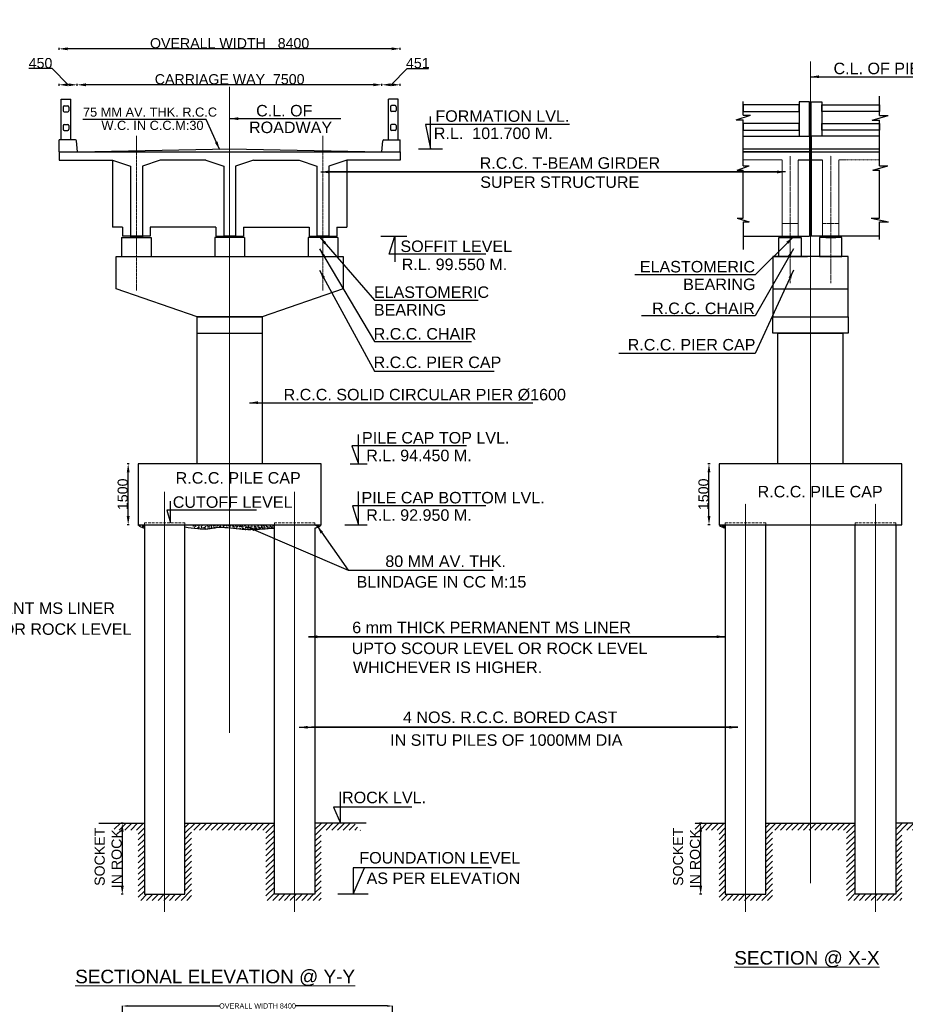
# Model space of a CAD drawing. Header units: inches. Extents: x 4599583 to 15517275, y 2817812 to 28133222513.
# Tile 23 of 95: x 4667640 to 4754836, y 28132892537 to 28132989521. Entities that reach past the tile are written whole.
import ezdxf

# ---------------------------------------------------------------- set-up
doc = ezdxf.new("R2010")
doc.units = ezdxf.units.IN
doc.header["$MEASUREMENT"] = 0
doc.linetypes.add('CENTER', pattern=[2, 1.25, -0.25, 0.25, -0.25])
doc.linetypes.add('HIDDEN', pattern=[0.375, 0.25, -0.125])
for name, color, linetype, lineweight in [('BSTR', 62, 'Continuous', 13), ('CEN', 3, 'CENTER', 13), ('GL', 5, 'Continuous', 30), ('PITCH', 8, 'Continuous', 5), ('STEEL', 12, 'Continuous', 35), ('STR', 7, 'Continuous', 25), ('SYM', 8, 'Continuous', 5), ('TITLE', 10, 'Continuous', 15)]:
    doc.layers.add(name, color=color, linetype=linetype, lineweight=lineweight)
for name, color, linetype in [('CENTER', 3, 'CENTER'), ('CHNGE', 31, 'Continuous'), ('text', 7, 'Continuous')]:
    doc.layers.add(name, color=color, linetype=linetype)
doc.styles.add('L', font='arial.ttf')
doc.styles.add('ROMANS', font='arial.ttf')
doc.styles.get("Standard").update_dxf_attribs({"font": 'arial.ttf'})
doc.dimstyles.new('bASANT jAIN  NMM', dxfattribs={"dimscale": 0.507, "dimtxt": 500, "dimasz": 1000, "dimexe": 50, "dimexo": 25, "dimgap": 0.09, "dimtad": 0, "dimtih": 1, "dimtoh": 1, "dimdec": 0, "dimzin": 0, "dimdsep": 46, "dimtxsty": 'Standard', "dimcen": 0.09, "dimclrd": 256, "dimclre": 256, "dimadec": 0, "dimazin": 0, "dimtfac": 1, "dimtdec": 0, "dimtix": 1, "dimtofl": 0, "dimtmove": 0, "dimatfit": 0, "dimfxl": 300, "dimtolj": 1, "dimtzin": 0, "dimlwd": -1, "dimlwe": -1, "dimarcsym": 0})
doc.dimstyles.new('ROMANS', dxfattribs={"dimtxt": 1000, "dimasz": 850, "dimexe": 100, "dimexo": 100, "dimgap": 25, "dimtad": 1, "dimdec": 0, "dimzin": 9, "dimdsep": 46, "dimtxsty": 'ROMANS', "dimcen": 325, "dimclrd": 4, "dimclre": 4, "dimclrt": 6, "dimadec": 0, "dimazin": 0, "dimtfac": 1, "dimtdec": 0, "dimtmove": 0, "dimatfit": 3, "dimfxl": 1, "dimtolj": 1, "dimtzin": 9, "dimarcsym": 0})
pattern_1 = [(50, (7330603.28, 28133227129.7), (430.351806, -37.650904), [44.99955, -494.99505]), (355, (7330603.28, 28133227129.7), (-83.24997, 451.31077), [35.99964, -395.99604]), (100.4514, (7330639.14, 28133227126.57), (347.10216, 413.65959), [38.24373, -420.68106]), (46.1842, (7330603.3, 28133227249.7), (640.33823, -99.31042), [67.49932, -742.49257]), (96.6356, (7330656.64, 28133227241.4), (560.79202, 584.46488), [57.3656, -631.02149]), (351.1842, (7330603.3, 28133227249.7), (560.79156, 584.46532), [53.99946, -593.99406]), (21, (7330663.28, 28133227219.7), (358.14065, -241.56892), [44.99955, -494.99505]), (326, (7330663.28, 28133227219.7), (145.98774, 435.085676), [35.99964, -395.99604]), (71.4514, (7330693.1, 28133227199.57), (504.128536, 193.51636), [38.24373, -420.68106]), (37.5, (7330603.28, 28133227129.7), (7.29584, 199.734315), [0, -391.196088, 0, -401.99598, 0, -397.496025]), (7.5, (7330603.28, 28133227129.7), (157.840144, 236.64466), [0, -229.197708, 0, -382.196178, 0, -151.498485]), (327.5, (7330469.48, 28133227129.7), (320.290259, -13.532788), [0, -149.9985, 0, -467.99532, 0, -620.99379]), (317.5, (7330409.48, 28133227129.7), (349.908202, 60.06239), [0, -194.99805, 0, -310.796892, 0, -440.99559])]
pattern_2 = [(45, (4300091.38, 28132597404.9), (-282.83988, 282.83988), [])]
pattern_3 = [(45, (4357276.5, 28132597404.9), (-282.83988, 282.83988), [])]

# ---------------------------------------------------------------- blocks, each defined once
blk = doc.blocks.new('*D74')
at = {"layer": 'Defpoints', "color": 0, "transparency": 16777216}
for p in [(4673310.35418, 28132983108.17753), (4673310.35418, 28132981517.18328), (4703310.05418, 28132982231.17613)]:
    blk.add_point(p, dxfattribs=at)
at = {"layer": 'STR', "color": 4, "lineweight": -2, "transparency": 16777216}
for p, q in [((4673310.35418, 28132983008.17752), (4673310.35418, 28132983208.17752)), ((4702460.05418, 28132983108.17753), (4674160.35418, 28132983108.17753)), ((4703310.05418, 28132983008.17752), (4703310.05418, 28132983208.17752))]:
    blk.add_line(p, q, dxfattribs=at)
at = {"layer": 'STR', "color": 4, "transparency": 16777216}
for points in [[(4674160.35418, 28132983249.84419), (4674160.35418, 28132982966.51085), (4673310.35418, 28132983108.17753)], [(4702460.05418, 28132983249.84419), (4702460.05418, 28132982966.51085), (4703310.05418, 28132983108.17753)]]:
    blk.add_solid(points, dxfattribs=at)
at = {"layer": 'STR', "color": 6, "transparency": 16777216, "insert": (4688310.20418, 28132983650.23073), "char_height": 1000, "attachment_point": 5, "style": 'ROMANS'}
blk.add_mtext('\\A1;CARRIAGE WAY  7500', dxfattribs=at)
blk = doc.blocks.new('*D75')
at = {"layer": 'Defpoints', "color": 0, "transparency": 16777216}
for p in [(4671510.37218, 28132986652.80478), (4671510.37218, 28132983566.3729), (4705110.03618, 28132983566.3729)]:
    blk.add_point(p, dxfattribs=at)
at = {"layer": 'STR', "color": 4, "lineweight": -2, "transparency": 16777216}
for p, q in [((4671510.37218, 28132986552.80478), (4671510.37218, 28132986752.80478)), ((4704260.03618, 28132986652.80478), (4672360.37218, 28132986652.80478)), ((4705110.03618, 28132986552.80478), (4705110.03618, 28132986752.80478))]:
    blk.add_line(p, q, dxfattribs=at)
at = {"layer": 'STR', "color": 4, "transparency": 16777216}
for points in [[(4672360.37218, 28132986794.47145), (4672360.37218, 28132986511.13811), (4671510.37218, 28132986652.80478)], [(4704260.03618, 28132986794.47145), (4704260.03618, 28132986511.13811), (4705110.03618, 28132986652.80478)]]:
    blk.add_solid(points, dxfattribs=at)
at = {"layer": 'STR', "color": 6, "transparency": 16777216, "insert": (4688310.20418, 28132987195.19906), "char_height": 1000, "attachment_point": 5, "style": 'ROMANS'}
blk.add_mtext('\\A1;OVERALL WIDTH   8400', dxfattribs=at)
blk = doc.blocks.new('*D76')
at = {"layer": 'Defpoints', "color": 0, "transparency": 16777216}
for p in [(4678323, 28132945772), (4679313, 28132945772), (4679313, 28132939772)]:
    blk.add_point(p, dxfattribs=at)
at = {"layer": 'STR', "color": 4, "lineweight": -2, "transparency": 16777216}
for p, q in [((4678423, 28132945772), (4678223, 28132945772)), ((4678323, 28132940622), (4678323, 28132944922)), ((4678423, 28132939772), (4678223, 28132939772))]:
    blk.add_line(p, q, dxfattribs=at)
at = {"layer": 'STR', "color": 4, "transparency": 16777216}
for points in [[(4678181, 28132944922), (4678465, 28132944922), (4678323, 28132945772)], [(4678181, 28132940622), (4678465, 28132940622), (4678323, 28132939772)]]:
    blk.add_solid(points, dxfattribs=at)
at = {"layer": 'STR', "color": 6, "transparency": 16777216, "insert": (4677787, 28132942772), "char_height": 1000, "attachment_point": 5, "rotation": 90, "style": 'ROMANS'}
blk.add_mtext('\\A1;1500', dxfattribs=at)
blk = doc.blocks.new('*D78')
at = {"layer": 'Defpoints', "color": 0, "transparency": 16777216}
for p in [(4671510, 28132983108), (4671510, 28132981621), (4673310, 28132981517)]:
    blk.add_point(p, dxfattribs=at)
at = {"layer": 'STR', "color": 4, "lineweight": -2, "transparency": 16777216}
for p, q in [((4670840, 28132984702), (4668544, 28132984702)), ((4672410, 28132983108), (4670840, 28132984702)), ((4671510, 28132983008), (4671510, 28132983208)), ((4672460, 28132983108), (4672360, 28132983108)), ((4673310, 28132983008), (4673310, 28132983208))]:
    blk.add_line(p, q, dxfattribs=at)
at = {"layer": 'STR', "color": 4, "transparency": 16777216}
for points in [[(4672360, 28132983250), (4672360, 28132982967), (4671510, 28132983108)], [(4672460, 28132983250), (4672460, 28132982967), (4673310, 28132983108)]]:
    blk.add_solid(points, dxfattribs=at)
at = {"layer": 'STR', "color": 6, "transparency": 16777216, "insert": (4669692, 28132985238), "char_height": 1000, "attachment_point": 5, "style": 'ROMANS'}
blk.add_mtext('\\A1;450', dxfattribs=at)
blk = doc.blocks.new('*D79')
at = {"layer": 'Defpoints', "color": 0, "transparency": 16777216}
for p in [(4705115, 28132983108), (4703310, 28132982231), (4705115, 28132982118)]:
    blk.add_point(p, dxfattribs=at)
at = {"layer": 'STR', "color": 4, "lineweight": -2, "transparency": 16777216}
for p, q in [((4704213, 28132983108), (4705785, 28132984702)), ((4705785, 28132984702), (4707892, 28132984702)), ((4703310, 28132983008), (4703310, 28132983208)), ((4704160, 28132983108), (4704265, 28132983108)), ((4705115, 28132983008), (4705115, 28132983208))]:
    blk.add_line(p, q, dxfattribs=at)
at = {"layer": 'STR', "color": 4, "transparency": 16777216}
for points in [[(4704160, 28132983250), (4704160, 28132982967), (4703310, 28132983108)], [(4704265, 28132983250), (4704265, 28132982967), (4705115, 28132983108)]]:
    blk.add_solid(points, dxfattribs=at)
at = {"layer": 'STR', "color": 6, "transparency": 16777216, "insert": (4706838, 28132985238), "char_height": 1000, "attachment_point": 5, "style": 'ROMANS'}
blk.add_mtext('\\A1;451', dxfattribs=at)
blk = doc.blocks.new('*D80')
at = {"layer": 'Defpoints', "color": 0, "transparency": 16777216}
for p in [(4735508, 28132945772), (4736498, 28132945772), (4736498, 28132939772)]:
    blk.add_point(p, dxfattribs=at)
at = {"layer": 'STR', "color": 4, "lineweight": -2, "transparency": 16777216}
for p, q in [((4735608, 28132945772), (4735408, 28132945772)), ((4735508, 28132940622), (4735508, 28132944922)), ((4735608, 28132939772), (4735408, 28132939772))]:
    blk.add_line(p, q, dxfattribs=at)
at = {"layer": 'STR', "color": 4, "transparency": 16777216}
for points in [[(4735366, 28132944922), (4735650, 28132944922), (4735508, 28132945772)], [(4735366, 28132940622), (4735650, 28132940622), (4735508, 28132939772)]]:
    blk.add_solid(points, dxfattribs=at)
at = {"layer": 'STR', "color": 6, "transparency": 16777216, "insert": (4734972, 28132942772), "char_height": 1000, "attachment_point": 5, "rotation": 90, "style": 'ROMANS'}
blk.add_mtext('\\A1;1500', dxfattribs=at)
blk = doc.blocks.new('*D83')
at = {"layer": 'Defpoints', "color": 0, "transparency": 16777216}
for p in [(4679913, 28132910377), (4677739, 28132903377), (4679913, 28132903377)]:
    blk.add_point(p, dxfattribs=at)
at = {"layer": 'STR', "color": 4, "lineweight": -2, "transparency": 16777216}
for p, q in [((4677839, 28132910377), (4677639, 28132910377)), ((4677739, 28132909527), (4677739, 28132904227)), ((4677839, 28132903377), (4677639, 28132903377))]:
    blk.add_line(p, q, dxfattribs=at)
at = {"layer": 'STR', "color": 4, "transparency": 16777216}
for points in [[(4677597, 28132909527), (4677881, 28132909527), (4677739, 28132910377)], [(4677597, 28132904227), (4677881, 28132904227), (4677739, 28132903377)]]:
    blk.add_solid(points, dxfattribs=at)
at = {"layer": 'STR', "color": 6, "transparency": 16777216, "insert": (4676354, 28132906877), "char_height": 1000, "attachment_point": 5, "rotation": 90, "style": 'ROMANS'}
blk.add_mtext('\\A1; SOCKET \\PIN ROCK', dxfattribs=at)
blk = doc.blocks.new('*D84')
at = {"layer": 'Defpoints', "color": 0, "transparency": 16777216}
for p in [(4737098, 28132910377), (4734688, 28132903377), (4737098, 28132903377)]:
    blk.add_point(p, dxfattribs=at)
at = {"layer": 'STR', "color": 4, "lineweight": -2, "transparency": 16777216}
for p, q in [((4734788, 28132910377), (4734588, 28132910377)), ((4734688, 28132909527), (4734688, 28132904227)), ((4734788, 28132903377), (4734588, 28132903377))]:
    blk.add_line(p, q, dxfattribs=at)
at = {"layer": 'STR', "color": 4, "transparency": 16777216}
for points in [[(4734546, 28132909527), (4734830, 28132909527), (4734688, 28132910377)], [(4734546, 28132904227), (4734830, 28132904227), (4734688, 28132903377)]]:
    blk.add_solid(points, dxfattribs=at)
at = {"layer": 'STR', "color": 6, "transparency": 16777216, "insert": (4733303, 28132906877), "char_height": 1000, "attachment_point": 5, "rotation": 90, "style": 'ROMANS'}
blk.add_mtext('\\A1; SOCKET \\PIN ROCK', dxfattribs=at)
blk = doc.blocks.new('*D197')
at = {"ltscale": 10, "transparency": 16777216}
for p, q in [((4677748, 28132891348), (4677748, 28132892398)), ((4678255, 28132892372), (4687309, 28132892372)), ((4703853, 28132892372), (4694799, 28132892372)), ((4704360, 28132891688), (4704360, 28132892398))]:
    blk.add_line(p, q, dxfattribs=at)
for points in [[(4678255, 28132892457), (4678255, 28132892288), (4677748, 28132892372)], [(4703853, 28132892457), (4703853, 28132892288), (4704360, 28132892372)]]:
    blk.add_solid(points, dxfattribs=at)
at = {"layer": 'Defpoints', "color": 0, "ltscale": 10, "transparency": 16777216}
for p in [(4704360, 28132892372), (4677748, 28132891335), (4704360, 28132891675)]:
    blk.add_point(p, dxfattribs=at)
at = {"color": 0, "ltscale": 10, "transparency": 16777216, "insert": (4691054, 28132892372), "char_height": 253.5, "attachment_point": 5}
blk.add_mtext('\\A1;{\\H2x;OVERALL WIDTH 8400}', dxfattribs=at)

msp = doc.modelspace()

# ---------------------------------------------------------------- hatches: boundary and pattern name
h = msp.add_hatch(color=256)
h.paths.add_polyline_path([(4679131.388, 28132968211.638), (4678545.348, 28132968211.638), (4678545.348, 28132968059.267), (4679131.388, 28132968059.267)])
h.paths.add_polyline_path([(4679717.429, 28132968211.638), (4679131.388, 28132968211.638), (4679131.388, 28132968059.267), (4679717.429, 28132968059.267)])
h = msp.add_hatch(color=256)
h.paths.add_polyline_path([(4688898.733, 28132968211.638), (4688312.692, 28132968211.638), (4688312.692, 28132968059.267), (4688898.733, 28132968059.267)])
h.paths.add_polyline_path([(4688312.692, 28132968211.638), (4687726.651, 28132968211.638), (4687726.651, 28132968059.267), (4688312.692, 28132968059.267)])
h = msp.add_hatch(color=256)
h.paths.add_polyline_path([(4698080.036, 28132968211.638), (4697493.995, 28132968211.638), (4697493.995, 28132968059.267), (4698080.036, 28132968059.267)])
h.paths.add_polyline_path([(4697493.995, 28132968211.638), (4696907.955, 28132968211.638), (4696907.955, 28132968059.267), (4697493.995, 28132968059.267)])
at = {"layer": 'PITCH'}
h = msp.add_hatch(dxfattribs=at)
h.set_pattern_fill('ANGLE', color=256, scale=399.996, style=0)
h.set_pattern_definition([(360, (4234245.49, 28131955573.96), (8e-14, 109.9989), [79.9992, -29.9997]), (90, (4234245.49, 28131955573.96), (-109.9989, 9e-14), [79.9992, -29.9997])])
h.paths.add_polyline_path([(4742997.856, 28132968211.638), (4743997.846, 28132968211.638), (4743997.846, 28132968055.639), (4742997.856, 28132968055.639)])
h = msp.add_hatch(dxfattribs=at)
h.set_pattern_fill('ANGLE', color=256, scale=399.996, style=0)
h.set_pattern_definition([(180, (5256750.18, 28131955573.96), (8e-14, 109.9989), [79.9992, -29.9997]), (90, (5256750.18, 28131955573.96), (109.9989, -7e-14), [79.9992, -29.9997])])
h.paths.add_polyline_path([(4747997.806, 28132968211.638), (4746997.816, 28132968211.638), (4746997.816, 28132968055.639), (4747997.806, 28132968055.639)])
at = {"layer": 'STEEL', "lineweight": 25}
h = msp.add_hatch(dxfattribs=at)
h.set_pattern_fill('AR-CONC', color=256, scale=59.9994, style=0)
h.set_pattern_definition(pattern_1)
h.paths.add_polyline_path([(4679912.776, 28132939771.922), (4679312.782, 28132939771.922, 0.197566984), (4679912.776, 28132939451.925)])
h = msp.add_hatch(dxfattribs=at)
h.set_pattern_fill('AR-CONC', color=256, scale=59.9994, style=0)
h.set_pattern_definition(pattern_1)
edge = h.paths.add_edge_path()
edge.add_line((4688312.692, 28132939771.922), (4684712.728, 28132939771.922))
edge.add_line((4684712.728, 28132939771.922), (4684712.728, 28132939557.769))
edge.add_spline(control_points=[(4684712.728, 28132939557.769), (4684863.039, 28132939499.924), (4685328.774, 28132939321.049), (4686121.478, 28132939323.68), (4687152, 28132939563.811), (4687866.628, 28132939525.605), (4688312.692, 28132939478.46)], knot_values=[0.674050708, 0.674050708, 0.674050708, 0.674050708, 120.996110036, 373.42191176, 577.886559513, 911.963916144, 911.963916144, 911.963916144, 911.963916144], degree=3, periodic=0)
edge.add_line((4688312.692, 28132939478.46), (4688312.692, 28132939771.922))
edge = h.paths.add_edge_path()
edge.add_spline(control_points=[(4688312.692, 28132939478.46), (4688629.458, 28132939444.981), (4689703.211, 28132939292.091), (4690919.274, 28132939217.166), (4691782.042, 28132939421.058), (4692216.404, 28132939413.699)], knot_values=[911.963916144, 911.963916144, 911.963916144, 911.963916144, 1149.204394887, 1712.636086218, 1813.149954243, 1813.149954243, 1813.149954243, 1813.149954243], degree=3, periodic=0)
edge.add_line((4692712.648, 28132939451.925), (4692712.648, 28132939771.922))
edge.add_line((4692712.648, 28132939771.922), (4688312.692, 28132939771.922))
edge.add_line((4688312.692, 28132939771.922), (4688312.692, 28132939478.46))
h = msp.add_hatch(dxfattribs=at)
h.set_pattern_fill('AR-CONC', color=256, scale=59.9994, style=0)
h.set_pattern_definition(pattern_1)
h.paths.add_polyline_path([(4696712.608, 28132939771.922), (4697312.602, 28132939771.922, -0.197566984), (4696712.608, 28132939451.925)])
h = msp.add_hatch(dxfattribs=at)
h.set_pattern_fill('AR-CONC', color=256, scale=59.9994, style=0)
h.set_pattern_definition([(50, (4358476.5, 28132598970.6), (430.3518, -37.6509), [44.99955, -494.99505]), (355, (4358476.5, 28132598970.6), (-83.24997, 451.31077), [35.99964, -395.99604]), (100.4514, (4358512.37, 28132598967.5), (347.10216, 413.6596), [38.24373, -420.68106]), (46.1842, (4358476.5, 28132599090.6), (640.3382, -99.3104), [67.4993, -742.4926]), (96.6356, (4358529.87, 28132599082.34), (560.792, 584.4649), [57.3656, -631.0215]), (351.1842, (4358476.5, 28132599090.6), (560.7916, 584.4653), [53.9995, -593.9941]), (21, (4358536.5, 28132599060.6), (358.14065, -241.56892), [44.99955, -494.99505]), (326, (4358536.5, 28132599060.6), (145.98774, 435.08568), [35.99964, -395.99604]), (71.4514, (4358566.35, 28132599040.5), (504.12854, 193.51636), [38.24373, -420.68106]), (37.5, (4358476.5, 28132598970.62), (7.29584, 199.734315), [0, -391.19609, 0, -401.99598, 0, -397.49602]), (7.5, (4358476.5, 28132598970.62), (157.84014, 236.64466), [0, -229.19771, 0, -382.19618, 0, -151.49848]), (327.5, (4358342.7, 28132598970.62), (320.29026, -13.53279), [0, -149.9985, 0, -467.99532, 0, -620.99379]), (317.5, (4358282.7, 28132598970.62), (349.9082, 60.06239), [0, -194.99805, 0, -310.7969, 0, -440.99559])])
h.paths.add_polyline_path([(4737097.915, 28132939771.922), (4736497.921, 28132939771.922, 0.197566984), (4737097.915, 28132939451.925)])
at = {"layer": 'SYM'}
h = msp.add_hatch(dxfattribs=at)
h.set_pattern_fill('ANSI31', color=256, scale=3199.968, style=0)
h.set_pattern_definition(pattern_2)
h.paths.add_polyline_path([(4679912.776, 28132903377.286), (4679912.776, 28132910377.216), (4676946.249, 28132910377.216), (4676946.249, 28132909700.569), (4679312.782, 28132909700.569), (4679312.782, 28132902777.292), (4682312.752, 28132902777.292), (4682312.752, 28132903377.286)])
h.paths.add_polyline_path([(4697312.602, 28132902777.292), (4697312.602, 28132909700.569), (4701401.458, 28132909700.569), (4701401.458, 28132909377.226), (4700586.746, 28132910377.216), (4696712.608, 28132910377.216), (4696712.608, 28132903377.286), (4694312.632, 28132903377.286), (4694312.632, 28132902777.292)])
h = msp.add_hatch(dxfattribs=at)
h.set_pattern_fill('ANSI31', color=256, scale=3199.968, style=0)
h.set_pattern_definition(pattern_2)
h.paths.add_polyline_path([(4683912.736, 28132910377.216), (4683912.736, 28132903377.286), (4682312.752, 28132903377.286), (4682312.752, 28132902777.292), (4684571.876, 28132902777.292), (4684571.876, 28132909700.569), (4691874.632, 28132909700.569), (4691874.632, 28132902777.292), (4694312.632, 28132902777.292), (4694312.632, 28132903377.286), (4692712.648, 28132903377.286), (4692712.648, 28132910377.216)])
h = msp.add_hatch(dxfattribs=at)
h.set_pattern_fill('ANSI31', color=256, scale=3199.968, style=0)
h.set_pattern_definition(pattern_3)
h.paths.add_polyline_path([(4737097.915, 28132903377.286), (4737097.915, 28132910377.216), (4734131.388, 28132910377.216), (4734131.388, 28132909700.569), (4736497.921, 28132909700.569), (4736497.921, 28132902777.292), (4739497.891, 28132902777.292), (4739497.891, 28132903377.286)])
h.paths.add_polyline_path([(4754497.741, 28132902777.292), (4754497.741, 28132909700.569), (4758586.598, 28132909700.569), (4758586.598, 28132909377.226), (4757771.885, 28132910377.216), (4753897.747, 28132910377.216), (4753897.747, 28132903377.286), (4751497.771, 28132903377.286), (4751497.771, 28132902777.292)])
h = msp.add_hatch(dxfattribs=at)
h.set_pattern_fill('ANSI31', color=256, scale=3199.968, style=0)
h.set_pattern_definition(pattern_3)
h.paths.add_polyline_path([(4741097.875, 28132910377.216), (4741097.875, 28132903377.286), (4739497.891, 28132903377.286), (4739497.891, 28132902777.292), (4741757.015, 28132902777.292), (4741757.015, 28132909700.569), (4749059.771, 28132909700.569), (4749059.771, 28132902777.292), (4751497.771, 28132902777.292), (4751497.771, 28132903377.286), (4749897.787, 28132903377.286), (4749897.787, 28132910377.216)])

# ---------------------------------------------------------------- linework, layer by layer
for p, q in [((4752302.187, 28132980070.214), (4752302.187, 28132981987.651)), ((4738864.822, 28132980103.918), (4738864.822, 28132981451.962)), ((4738186.584, 28132979673.298), (4739603.856, 28132980103.918)), ((4738186.584, 28132979673.298), (4738864.822, 28132979673.298)), ((4738864.822, 28132980103.918), (4739603.856, 28132980103.918)), ((4738864.822, 28132975130.603), (4738864.822, 28132979673.298)), ((4751589.012, 28132979639.594), (4753136.916, 28132980070.214)), ((4751589.012, 28132979639.594), (4752302.187, 28132979639.594)), ((4752302.187, 28132980070.214), (4753136.916, 28132980070.214)), ((4752302.187, 28132975130.603), (4752302.187, 28132979639.594)), ((4673315.33, 28132976518.554), (4673217.656, 28132977592.961)), ((4703310.054, 28132976518.554), (4703407.728, 28132977592.961)), ((4671512.86, 28132976518.554), (4705112.524, 28132976518.554)), ((4671512.86, 28132975678.557), (4676787.226, 28132975678.557)), ((4676787.226, 28132975678.557), (4678545.348, 28132975092.516)), ((4676787.226, 28132975678.557), (4676787.226, 28132969090.699)), ((4678545.348, 28132975092.516), (4678545.348, 28132968059.267)), ((4681475.551, 28132975678.557), (4679717.429, 28132975092.516)), ((4679717.429, 28132975092.516), (4679717.429, 28132968059.267)), ((4685968.529, 28132975678.557), (4681475.551, 28132975678.557)), ((4685968.529, 28132975678.557), (4687726.651, 28132975092.516)), ((4687726.651, 28132975092.516), (4687726.651, 28132968059.267)), ((4690656.854, 28132975678.557), (4688898.733, 28132975092.516)), ((4688898.733, 28132975092.516), (4688898.733, 28132968059.267)), ((4690656.854, 28132975678.557), (4695149.833, 28132975678.557)), ((4695149.833, 28132975678.557), (4696907.955, 28132975092.516)), ((4696907.955, 28132975092.516), (4696907.955, 28132968059.267)), ((4699838.158, 28132975678.557), (4698080.036, 28132975092.516)), ((4698080.036, 28132975092.516), (4698080.036, 28132968059.267)), ((4705112.524, 28132975678.557), (4699838.158, 28132975678.557)), ((4699838.158, 28132975678.557), (4699838.158, 28132969090.699)), ((4738277.441, 28132974699.982), (4739476.127, 28132975130.603)), ((4738864.822, 28132975130.603), (4739476.127, 28132975130.603)), ((4751637.229, 28132974699.982), (4753102.566, 28132975130.603)), ((4752302.187, 28132975130.603), (4753102.566, 28132975130.603)), ((4738277.441, 28132974699.982), (4738864.822, 28132974699.982)), ((4738864.822, 28132969981.596), (4738864.822, 28132974699.982)), ((4751637.229, 28132974699.982), (4752302.187, 28132974699.982)), ((4752302.187, 28132969981.596), (4752302.187, 28132974699.982)), ((4738296.006, 28132969981.596), (4739459.832, 28132969612.225)), ((4738296.006, 28132969981.596), (4738864.822, 28132969981.596)), ((4751479.691, 28132969981.596), (4752302.187, 28132969981.596)), ((4751479.691, 28132969981.596), (4753193.948, 28132969612.225)), ((4677763.96, 28132969090.699), (4676787.226, 28132969090.699)), ((4677763.96, 28132969090.699), (4677763.96, 28132968211.638)), ((4686945.264, 28132969090.699), (4680498.817, 28132969090.699)), ((4680498.817, 28132969090.699), (4680498.817, 28132968211.638)), ((4686945.264, 28132969090.699), (4686945.264, 28132968211.638)), ((4689680.12, 28132969090.699), (4696126.567, 28132969090.699)), ((4689680.12, 28132969090.699), (4689680.12, 28132968211.638)), ((4696126.567, 28132969090.699), (4696126.567, 28132968211.638)), ((4698861.424, 28132969090.699), (4698861.424, 28132968211.638)), ((4698861.424, 28132969090.699), (4699838.158, 28132969090.699)), ((4738864.822, 28132969612.225), (4739459.832, 28132969612.225)), ((4738864.822, 28132969612.225), (4738864.822, 28132966891.013)), ((4752302.187, 28132969612.225), (4753193.948, 28132969612.225)), ((4752302.187, 28132967872.089), (4752302.187, 28132969612.225)), ((4677666.287, 28132968059.267), (4677666.287, 28132966211.658)), ((4677666.287, 28132968059.267), (4680596.49, 28132968059.267)), ((4680498.817, 28132968211.638), (4677763.96, 28132968211.638)), ((4678545.348, 28132968211.638), (4678545.348, 28132968059.267)), ((4678545.348, 28132968211.638), (4679717.429, 28132968211.638)), ((4679717.429, 28132968211.638), (4679717.429, 28132968059.267)), ((4680596.49, 28132968059.267), (4680596.49, 28132966211.658)), ((4686847.59, 28132968059.267), (4686847.59, 28132966211.658)), ((4689777.793, 28132968059.267), (4686847.59, 28132968059.267)), ((4686945.264, 28132968211.638), (4689680.12, 28132968211.638)), ((4688898.733, 28132968211.638), (4687726.651, 28132968211.638)), ((4687726.651, 28132968211.638), (4687726.651, 28132968059.267)), ((4688898.733, 28132968211.638), (4688898.733, 28132968059.267)), ((4689777.793, 28132968059.267), (4689777.793, 28132966211.658)), ((4698959.097, 28132968059.267), (4696028.894, 28132968059.267)), ((4696028.894, 28132968059.267), (4696028.894, 28132966211.658)), ((4696126.567, 28132968211.638), (4698861.424, 28132968211.638)), ((4698080.036, 28132968211.638), (4696907.955, 28132968211.638)), ((4696907.955, 28132968211.638), (4696907.955, 28132968059.267)), ((4698080.036, 28132968211.638), (4698080.036, 28132968059.267)), ((4698959.097, 28132968059.267), (4698959.097, 28132966211.658)), ((4675423.264, 28132910377.216), (4679912.776, 28132910377.216)), ((4701401.458, 28132910377.216), (4696712.608, 28132910377.216)), ((4734131.388, 28132910377.216), (4737097.915, 28132910377.216)), ((4758586.598, 28132910377.216), (4753897.747, 28132910377.216))]:
    msp.add_line(p, q)
at = {"color": 7, "lineweight": 25, "ltscale": 0.5}
for p, q in [((4738864.822, 28132976811.574), (4745417.832, 28132976811.574)), ((4745577.83, 28132976811.574), (4752302.187, 28132976811.574)), ((4738864.822, 28132976511.577), (4745417.832, 28132976511.577)), ((4745417.832, 28132976511.577), (4738864.822, 28132976511.577)), ((4745577.83, 28132976511.577), (4752302.187, 28132976511.577)), ((4741797.868, 28132966211.658), (4745197.834, 28132966211.658)), ((4685112.724, 28132960241.541), (4691512.66, 28132960241.541)), ((4685512.72, 28132960241.541), (4691512.66, 28132960241.541)), ((4685112.724, 28132958641.557), (4691512.66, 28132958641.557))]:
    msp.add_line(p, q, dxfattribs=at)
for points in [[(4742397.862, 28132968055.639), (4744597.84, 28132968055.639), (4744597.84, 28132966211.658), (4742397.862, 28132966211.658)], [(4742997.856, 28132968211.638), (4743997.846, 28132968211.638), (4743997.846, 28132968055.639), (4742997.856, 28132968055.639)], [(4748597.8, 28132968055.639), (4746397.822, 28132968055.639), (4746397.822, 28132966211.658), (4748597.8, 28132966211.658)], [(4747997.806, 28132968211.638), (4746997.816, 28132968211.638), (4746997.816, 28132968055.639), (4747997.806, 28132968055.639)]]:
    msp.add_lwpolyline(points, close=True, dxfattribs=at)
for centre, start, end in [((4673119.983, 28132977592.961), 0, 90), ((4703505.401, 28132977592.961), 90, 180)]:
    msp.add_arc(centre, 97.673, start, end)
at = {"layer": 'BSTR', "linetype": 'HIDDEN', "ltscale": 1000}
for points in [[(4679912.776, 28132939971.92), (4683912.736, 28132939971.92), (4683912.736, 28132939771.922), (4679912.776, 28132939771.922)], [(4696712.608, 28132939971.92), (4692712.648, 28132939971.92), (4692712.648, 28132939771.922), (4696712.608, 28132939771.922)], [(4737097.915, 28132939971.92), (4741097.875, 28132939971.92), (4741097.875, 28132939771.922), (4737097.915, 28132939771.922)], [(4749897.787, 28132939971.92), (4753897.747, 28132939971.92), (4753897.747, 28132939771.922), (4749897.787, 28132939771.922)]]:
    msp.add_lwpolyline(points, close=True, dxfattribs=at)
at = {"layer": 'CEN', "ltscale": 40}
for p, q in [((4745497.831, 28132904463.07), (4745497.831, 28132985397.161)), ((4688312.692, 28132919261.677), (4688312.692, 28132982919.514)), ((4681912.756, 28132901657.469), (4681912.756, 28132943005.699)), ((4694712.628, 28132901657.469), (4694712.628, 28132943005.699)), ((4739097.895, 28132901657.469), (4739097.895, 28132941842.378)), ((4751897.767, 28132901657.469), (4751897.767, 28132941842.378))]:
    msp.add_line(p, q, dxfattribs=at)
at = {"layer": 'CEN', "ltscale": 90}
for p, q in [((4679131.388, 28132978087.346), (4679131.388, 28132962834.892)), ((4697493.995, 28132978087.346), (4697493.995, 28132962834.892))]:
    msp.add_line(p, q, dxfattribs=at)
at = {"layer": 'CEN', "ltscale": 150}
for p, q in [((4743497.851, 28132963585.181), (4743497.851, 28132976083.899)), ((4747497.811, 28132963585.181), (4747497.811, 28132976116.222))]:
    msp.add_line(p, q, dxfattribs=at)
at = {"layer": 'CHNGE'}
for p, q in [((4745417.832, 28132978048.362), (4745417.832, 28132968211.638)), ((4745577.83, 28132978048.362), (4745577.83, 28132968211.638)), ((4738864.822, 28132968211.638), (4745417.832, 28132968211.638)), ((4752302.187, 28132968211.638), (4745577.83, 28132968211.638)), ((4677666.287, 28132966211.658), (4698959.097, 28132966211.658)), ((4691512.66, 28132960241.541), (4691512.66, 28132958641.557))]:
    msp.add_line(p, q, dxfattribs=at)
at = {"layer": 'CHNGE', "color": 1}
msp.add_line((4691512.66, 28132958641.557), (4691512.66, 28132958641.557), dxfattribs=at)
at = {"layer": 'GL', "color": 0}
for p, q in [((4671708.207, 28132977690.635), (4671708.207, 28132981695.246)), ((4671708.207, 28132981695.246), (4672684.941, 28132981695.246)), ((4672684.941, 28132977690.635), (4672684.941, 28132981695.246)), ((4704917.177, 28132981695.246), (4703940.443, 28132981695.246)), ((4703940.443, 28132977690.635), (4703940.443, 28132981695.246)), ((4704917.177, 28132977690.635), (4704917.177, 28132981695.246)), ((4671903.554, 28132980907.347), (4671903.554, 28132980555.722)), ((4672020.762, 28132981024.555), (4672372.386, 28132981024.555)), ((4672489.594, 28132980907.347), (4672489.594, 28132980555.722)), ((4704135.789, 28132980940.621), (4704135.789, 28132980588.997)), ((4704604.622, 28132981057.829), (4704252.998, 28132981057.829)), ((4704721.83, 28132980940.621), (4704721.83, 28132980588.997)), ((4672020.762, 28132980438.514), (4672372.386, 28132980438.514)), ((4704604.622, 28132980471.788), (4704252.998, 28132980471.788)), ((4671903.554, 28132979087.365), (4671903.554, 28132978735.741)), ((4672020.762, 28132979204.573), (4672372.386, 28132979204.573)), ((4672020.762, 28132978618.533), (4672372.386, 28132978618.533)), ((4672489.594, 28132979087.365), (4672489.594, 28132978735.741)), ((4704135.789, 28132979087.365), (4704135.789, 28132978735.741)), ((4704604.622, 28132979204.573), (4704252.998, 28132979204.573)), ((4704604.622, 28132978618.533), (4704252.998, 28132978618.533)), ((4704721.83, 28132979087.365), (4704721.83, 28132978735.741)), ((4671512.86, 28132976518.554), (4671512.86, 28132977690.635)), ((4673119.988, 28132977690.635), (4671512.86, 28132977690.635)), ((4703505.401, 28132977690.635), (4705112.524, 28132977690.635)), ((4705112.524, 28132976518.554), (4705112.524, 28132977690.635)), ((4671512.86, 28132976518.554), (4671512.86, 28132975678.557)), ((4705112.524, 28132976518.554), (4705112.524, 28132975678.557))]:
    msp.add_line(p, q, dxfattribs=at)
msp.add_lwpolyline([(4673359.151, 28132976518.554), (4688312.692, 28132976811.574), (4703310.054, 28132976518.554)], dxfattribs=at)
for centre, start, end in [((4672020.762, 28132980907.347), 90, 180), ((4672020.762, 28132980555.722), 180, 270), ((4672372.386, 28132980907.347), 0, 90), ((4672372.386, 28132980555.722), 270, 0), ((4704252.998, 28132980940.621), 90, 180), ((4704252.998, 28132980588.997), 180, 270), ((4704604.622, 28132980940.621), 0, 90), ((4704604.622, 28132980588.997), 270, 0), ((4672020.762, 28132979087.365), 90, 180), ((4672020.762, 28132978735.741), 180, 270), ((4672372.386, 28132979087.365), 0, 90), ((4672372.386, 28132978735.741), 270, 0), ((4704252.998, 28132979087.365), 90, 180), ((4704252.998, 28132978735.741), 180, 270), ((4704604.622, 28132979087.365), 0, 90), ((4704604.622, 28132978735.741), 270, 0)]:
    msp.add_arc(centre, 117.208, start, end, dxfattribs=at)
at = {"layer": 'STEEL', "lineweight": 25}
for centre, start, end in [((4680001.896, 28132940341.518), 219.57589781, 264.2791652), ((4696623.488, 28132940341.518), 275.7208348, 320.42410219), ((4737187.035, 28132940341.518), 219.57589781, 264.2791652)]:
    msp.add_arc(centre, 894.045, start, end, dxfattribs=at)
msp.add_spline([(4683910.21, 28132939558.741), (4685168.526, 28132939403.259), (4686177.517, 28132939365.603), (4686985.004, 28132939495.387), (4689266.354, 28132939361.957), (4691520.056, 28132939365.262), (4692712.648, 28132939451.925)], degree=3, dxfattribs=at)
at = {"layer": 'STR'}
for p, q in [((4738856.822, 28132978048.362), (4745417.832, 28132978048.362)), ((4752302.187, 28132978048.362), (4745585.83, 28132978048.362)), ((4741797.868, 28132963011.69), (4749197.794, 28132963011.69)), ((4751698.059, 28132945771.85), (4743698.139, 28132945771.85)), ((4683912.736, 28132910377.216), (4692712.648, 28132910377.216)), ((4701746.127, 28132910377.216), (4700586.746, 28132910377.216)), ((4741097.875, 28132910377.216), (4749897.787, 28132910377.216))]:
    msp.add_line(p, q, dxfattribs=at)
for points in [[(4744377.842, 28132981128.331), (4738864.822, 28132981128.331), (4738864.822, 28132980468.338), (4744377.842, 28132980468.338)], [(4745417.832, 28132981428.328), (4744377.842, 28132981428.328), (4744377.842, 28132978048.362), (4745417.832, 28132978048.362)], [(4745577.83, 28132981428.328), (4746617.82, 28132981428.328), (4746617.82, 28132978048.362), (4745577.83, 28132978048.362)], [(4746617.82, 28132981128.331), (4752302.187, 28132981128.331), (4752302.187, 28132980468.338), (4746617.82, 28132980468.338)], [(4744377.842, 28132979308.349), (4738864.822, 28132979308.349), (4738864.822, 28132978648.356), (4744377.842, 28132978648.356)], [(4746617.82, 28132979308.349), (4752302.187, 28132979308.349), (4752302.187, 28132978648.356), (4746617.82, 28132978648.356)], [(4685112.724, 28132960241.541), (4691512.66, 28132960241.541), (4691512.66, 28132945771.85), (4685112.724, 28132945771.85)], [(4741797.868, 28132960241.541), (4749197.794, 28132960241.541), (4749197.794, 28132958641.557), (4741797.868, 28132958641.557)], [(4742297.863, 28132958641.557), (4748697.799, 28132958641.557), (4748697.799, 28132945771.85), (4742297.863, 28132945771.85)]]:
    msp.add_lwpolyline(points, close=True, dxfattribs=at)
for points in [[(4677131.408, 28132963011.69), (4677131.408, 28132966211.658), (4699493.975, 28132966211.658), (4699493.975, 28132963011.69), (4691512.66, 28132960241.541), (4685112.724, 28132960241.541), (4677131.408, 28132963011.69)], [(4749197.794, 28132966211.658), (4741797.868, 28132966211.658), (4741797.868, 28132964411.676), (4741797.868, 28132960241.541), (4749197.794, 28132960241.541), (4749197.794, 28132964411.676), (4749197.794, 28132966211.658)], [(4679912.776, 28132939771.922), (4679912.776, 28132903377.286), (4683912.736, 28132903377.286), (4683912.736, 28132939771.922)], [(4696712.608, 28132939451.925), (4696712.608, 28132903377.286), (4692712.648, 28132903377.286), (4692712.648, 28132939771.922)], [(4737097.915, 28132939771.922), (4737097.915, 28132903377.286), (4741097.875, 28132903377.286), (4741097.875, 28132939771.922)], [(4753897.747, 28132939771.922), (4753897.747, 28132903377.286), (4749897.787, 28132903377.286), (4749897.787, 28132939771.922)]]:
    msp.add_lwpolyline(points, dxfattribs=at)
at = {"layer": 'STR', "ltscale": 1000}
for points in [[(4697312.602, 28132945771.85), (4679312.782, 28132945771.85), (4679312.782, 28132939771.922), (4697312.602, 28132939771.922)], [(4754497.741, 28132945771.85), (4736497.921, 28132945771.85), (4736497.921, 28132939771.922), (4754497.741, 28132939771.922)]]:
    msp.add_lwpolyline(points, close=True, dxfattribs=at)
at = {"layer": 'SYM', "linetype": 'HIDDEN', "ltscale": 50}
for p, q in [((4742697.859, 28132975728.385), (4738864.822, 28132975728.385)), ((4745417.832, 28132975728.385), (4744297.843, 28132975728.385)), ((4746697.819, 28132975728.385), (4745577.83, 28132975728.385)), ((4752302.187, 28132975728.385), (4748297.803, 28132975728.385))]:
    msp.add_line(p, q, dxfattribs=at)
at = {"layer": 'SYM', "linetype": 'HIDDEN', "ltscale": 55}
for p, q in [((4742697.859, 28132968211.639), (4742697.859, 28132975672.385)), ((4745417.832, 28132975672.385), (4744297.843, 28132975672.385)), ((4744297.843, 28132968211.639), (4744297.843, 28132975672.385)), ((4745577.83, 28132975672.386), (4746697.819, 28132975672.386)), ((4746697.819, 28132968211.639), (4746697.819, 28132975672.386)), ((4748297.803, 28132968211.639), (4748297.803, 28132975672.386))]:
    msp.add_line(p, q, dxfattribs=at)
at = {"layer": 'SYM', "linetype": 'HIDDEN', "ltscale": 300}
for p, q in [((4744297.843, 28132975672.385), (4745417.832, 28132975672.385)), ((4742697.859, 28132969441.45), (4744297.843, 28132969441.45)), ((4748297.803, 28132969441.45), (4746697.819, 28132969441.45))]:
    msp.add_line(p, q, dxfattribs=at)
at = {"layer": 'text'}
for p, q in [((4706892.917, 28132976811.574), (4709285.225, 28132976811.574)), ((4703206.654, 28132968211.638), (4705760.96, 28132968211.638))]:
    msp.add_line(p, q, dxfattribs=at)
at = {"layer": 'text', "linetype": 'ByBlock'}
for p, q in [((4700170.53, 28132945771.85), (4701838.372, 28132945771.85)), ((4699653.535, 28132939771.922), (4701838.372, 28132939771.922))]:
    msp.add_line(p, q, dxfattribs=at)
at = {"layer": 'text', "ltscale": 200}
for p, q in [((4700468.246, 28132905967.528), (4700468.246, 28132903377.286)), ((4700468.246, 28132903377.286), (4701589.106, 28132905967.528)), ((4714090.649, 28132905967.528), (4700468.246, 28132905967.528)), ((4701957.564, 28132903377.286), (4698978.929, 28132903377.286))]:
    msp.add_line(p, q, dxfattribs=at)
at = {"layer": 'text'}
for points in [[(4721786.271, 28132979211.839), (4707600.047, 28132979211.839), (4708089.071, 28132976811.574), (4708089.071, 28132979977.064)], [(4713550.666, 28132966421.908), (4704018.116, 28132966421.908), (4704564.806, 28132968211.638), (4704564.806, 28132965656.683)], [(4711625.382, 28132947541.848), (4700339.385, 28132947541.848), (4701004.451, 28132945771.85), (4701004.451, 28132948647.538)], [(4713525.519, 28132941638.514), (4700405.34, 28132941638.514), (4701004.451, 28132939756.085), (4701004.451, 28132943064.556)], [(4690957.087, 28132941210.197), (4682132.436, 28132941210.197), (4682481.534, 28132939971.92), (4682481.534, 28132942112.163)], [(4706237.787, 28132911954.409), (4698530.466, 28132911954.409), (4699235.339, 28132910377.216), (4699235.339, 28132913463.916)]]:
    msp.add_lwpolyline(points, dxfattribs=at)

# ---------------------------------------------------------------- texts
at = {"layer": 'text', "color": 6, "style": 'ROMANS'}
for s, p in [('C.L. OF PIER', (4747771.122, 28132984153.611)), ('C.L. OF ', (4690920.628, 28132979993.549)), ('FORMATION LVL.', (4708569.263, 28132979462.482)), (' ROADWAY', (4689781.639, 28132978349.566)), (' R.L.  101.700 M.', (4707976.374, 28132977766.11)), ('R.C.C. T-BEAM GIRDER', (4712934.408, 28132974836.688)), ('SUPER STRUCTURE', (4712983.478, 28132972955.44)), ('SOFFIT LEVEL', (4705126.598, 28132966637.906)), ('R.L. 99.550 M.', (4705253.557, 28132964857.272)), ('ELASTOMERIC ', (4728696.784, 28132964627.672)), ('ELASTOMERIC ', (4702512.262, 28132962118.172)), ('BEARING', (4732964.908, 28132962887.69)), ('BEARING', (4702512.262, 28132960378.19)), ('R.C.C. CHAIR', (4729911.359, 28132960523.863)), ('R.C.C. CHAIR', (4702488.99, 28132958014.363)), ('R.C.C. PIER CAP', (4727502.433, 28132956938.945)), ('R.C.C. PIER CAP', (4702482.069, 28132955206.771)), ('R.C.C. SOLID CIRCULAR PIER %%C1600', (4693623.956, 28132952024.941)), ('PILE CAP TOP LVL.', (4701343.804, 28132947774.847)), ('R.L. 94.450 M.', (4701760.8, 28132946033.865)), ('R.C.C. PILE CAP', (4682996.976, 28132943821.81)), ('PILE CAP BOTTOM LVL.', (4701295.098, 28132941873.834)), ('R.C.C. PILE CAP', (4740293.356, 28132942468.836)), ('CUTOFF LEVEL', (4682713.819, 28132941441.215)), ('R.L. 92.950 M.', (4701760.8, 28132940161.935)), ('80 MM AV. THK.', (4703640.027, 28132935613.49)), ('BLINDAGE IN CC M:15', (4700810.754, 28132933583.173)), ('6 mm THICK PERMANENT MS LINER', (4649570.029, 28132930988.144)), ('6 mm THICK PERMANENT MS LINER', (4700380.602, 28132929092.659)), (' UPTO SCOUR LEVEL OR ROCK LEVEL', (4649076.987, 28132928930.75)), (' UPTO SCOUR LEVEL OR ROCK LEVEL', (4699887.56, 28132927035.265)), ('WHICHEVER IS HIGHER. ', (4700444.06, 28132925168.765)), ('4 NOS. R.C.C. BORED CAST', (4705381.457, 28132920242.462)), ('IN SITU PILES OF 1000MM DIA ', (4704115.213, 28132917996.953)), ('ROCK LVL.', (4699381.462, 28132912345.148)), ('FOUNDATION LEVEL', (4701079.368, 28132906403.409)), ('AS PER ELEVATION', (4701795.397, 28132904384.443))]:
    msp.add_text(s, height=1133.322, dxfattribs=at).set_placement(p)
at = {"layer": 'text', "color": 4, "style": 'L'}
for s, p in [('75 MM AV. THK. R.C.C ', (4673870.309, 28132979970.928)), ('W.C. IN C.C.M:30', (4675683.943, 28132978661.077))]:
    msp.add_text(s, height=900, dxfattribs=at).set_placement(p)
at = {"layer": 'TITLE', "color": 200, "linetype": 'Continuous', "style": 'ROMANS'}
for s, p in [('%%USECTION @ X-X', (4737997.691, 28132896450.856)), ('%%USECTIONAL ELEVATION @ Y-Y', (4673102.195, 28132894609.849))]:
    msp.add_text(s, height=1333.32, dxfattribs=at).set_placement(p)

# ---------------------------------------------------------------- dimensions: what is measured, and where the dimension line sits
at = {"color": 0, "ltscale": 10}
dim = msp.add_linear_dim(base=(4704359.556, 28132892372.44), p1=(4677748.356, 28132891335.107), p2=(4704359.556, 28132891674.946), text='{\\H2x;OVERALL WIDTH 8400}', dimstyle='bASANT jAIN  NMM', dxfattribs=at)
dim.commit()
dim.dimension.update_dxf_attribs({"geometry": '*D197', "text_midpoint": (4691053.956, 28132892372.44)})
at = {"layer": 'STR', "color": 1}
for base, p1, p2, text, picture, middle in [((4671510.372, 28132986652.805), (4705110.036, 28132983566.373), (4671510.372, 28132983566.373), 'OVERALL WIDTH   <>', '*D75', (4688310.204, 28132987195.199)), ((4673310.354, 28132983108.178), (4703310.054, 28132982231.176), (4673310.354, 28132981517.183), 'CARRIAGE WAY  <>', '*D74', (4688310.204, 28132983650.231))]:
    dim = msp.add_linear_dim(base=base, p1=p1, p2=p2, text=text, dimstyle='ROMANS', override={"dimlfac": 0.25, "dimfxl": 100, "dimfxlon": 1}, dxfattribs=at)
    dim.commit()
    dim.dimension.update_dxf_attribs({"geometry": picture, "text_midpoint": middle})
dim = msp.add_linear_dim(base=(4671510.354, 28132983108.178), p1=(4673310.354, 28132981517.183), p2=(4671510.354, 28132981620.574), dimstyle='ROMANS', override={"dimlfac": 0.25, "dimtmove": 1, "dimfxl": 100, "dimfxlon": 1}, dxfattribs=at)
dim.commit()
dim.dimension.update_dxf_attribs({"geometry": '*D78', "text_midpoint": (4670815.369, 28132984702.074), "dimtype": 160})
dim = msp.add_linear_dim(base=(4705115.03, 28132983108.178), p1=(4703310.054, 28132982231.176), p2=(4705115.03, 28132982118.074), angle=180, dimstyle='ROMANS', override={"dimlfac": 0.25, "dimtmove": 1, "dimfxl": 100, "dimfxlon": 1}, dxfattribs=at)
dim.commit()
dim.dimension.update_dxf_attribs({"geometry": '*D79', "text_midpoint": (4705810.015, 28132984702.074), "dimtype": 160})
for base, p1, p2, picture, middle in [((4678322.915, 28132945771.85), (4679312.782, 28132939771.922), (4679312.782, 28132945771.85), '*D76', (4677787.342, 28132942771.886)), ((4735508.055, 28132945771.85), (4736497.921, 28132939771.922), (4736497.921, 28132945771.85), '*D80', (4734972.482, 28132942771.886))]:
    dim = msp.add_linear_dim(base=base, p1=p1, p2=p2, angle=90, dimstyle='ROMANS', override={"dimlfac": 0.25, "dimtmove": 1, "dimfxl": 100, "dimfxlon": 1}, dxfattribs=at)
    dim.commit()
    dim.dimension.update_dxf_attribs({"geometry": picture, "text_midpoint": middle})
for base, p1, p2, picture, middle in [((4677738.869, 28132903377.286), (4679912.776, 28132910377.216), (4679912.776, 28132903377.286), '*D83', (4677738.869, 28132906877.251)), ((4734687.869, 28132903377.286), (4737097.915, 28132910377.216), (4737097.915, 28132903377.286), '*D84', (4734687.869, 28132906877.251))]:
    dim = msp.add_linear_dim(base=base, p1=p1, p2=p2, angle=90, text=' SOCKET \\PIN ROCK', dimstyle='ROMANS', override={"dimlfac": 0.25, "dimfxl": 100, "dimfxlon": 1}, dxfattribs=at)
    dim.commit()
    dim.dimension.update_dxf_attribs({"geometry": picture, "text_midpoint": middle, "dimtype": 160})

# ---------------------------------------------------------------- leaders
at = {"layer": 'CENTER', "color": 0, "linetype": 'Continuous'}
for points in [[(4745497.213, 28132983902.304), (4757043.216, 28132983902.304)], [(4687336.917, 28132976686.928), (4685988.504, 28132979682.556), (4673841.603, 28132979682.556)], [(4688303.741, 28132979772.873), (4699254.496, 28132979772.873)], [(4697275.269, 28132974524.564), (4742241.195, 28132974524.564)], [(4743053.779, 28132974524.564), (4698080.036, 28132974524.564)], [(4697167.418, 28132968139.763), (4702564.658, 28132961893.626), (4712783.465, 28132961893.626)], [(4743824.428, 28132968139.763), (4740055.688, 28132964403.126), (4728208.382, 28132964403.126)], [(4697167.418, 28132966947.572), (4702564.658, 28132957829.162), (4712125.758, 28132957829.162)], [(4743824.428, 28132966947.572), (4740055.688, 28132960338.662), (4728866.088, 28132960338.662)], [(4697167.923, 28132964850.139), (4702564.658, 28132954908.972), (4714369.077, 28132954908.972)], [(4743823.923, 28132964850.139), (4740055.688, 28132956641.147), (4726622.769, 28132956641.147)], [(4690258.947, 28132951796.657), (4718156.843, 28132951796.695)], [(4689968.125, 28132939606.671), (4699970.427, 28132935294.293), (4707368.951, 28132935294.293)], [(4696895.812, 28132939693.197), (4699970.427, 28132935294.293), (4714271.882, 28132935294.293)], [(4695149.771, 28132919823.911), (4738350.859, 28132919823.911)], [(4738350.859, 28132919823.911), (4696365.278, 28132919823.911)]]:
    msp.add_leader(points, dimstyle='ROMANS', override={"dimlfac": 0.333333, "dimfxl": 100, "dimfxlon": 1}, dxfattribs=at)
at = {"layer": 'STR', "color": 1}
for points in [[(4696080.869, 28132928741.074), (4737097.915, 28132928741.074)], [(4737097.915, 28132928741.074), (4696080.869, 28132928741.074)]]:
    msp.add_leader(points, dimstyle='ROMANS', override={"dimgap": 300, "dimtad": 0, "dimfxl": 100, "dimfxlon": 1}, dxfattribs=at)

doc.saveas('drawing.dxf')
